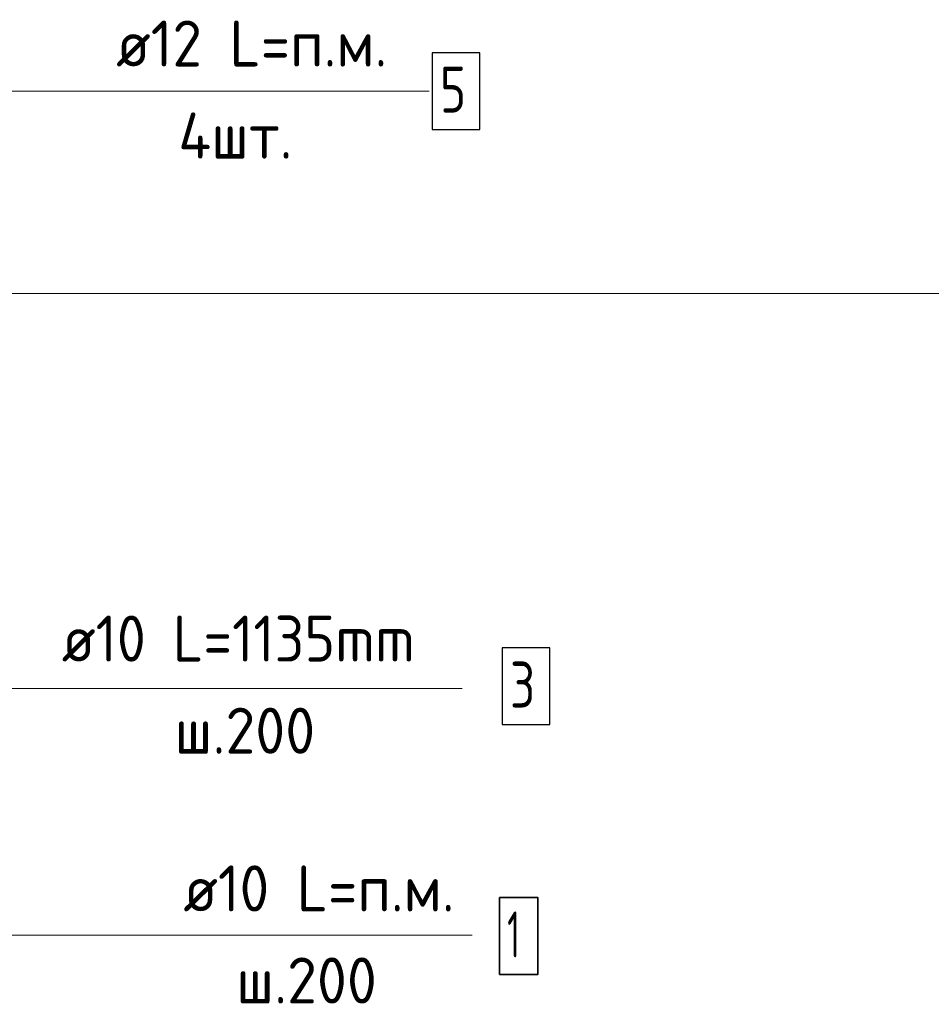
# Model space of a CAD drawing. Header units: metres. Extents: x -38 to 97, y -15 to 21.
# Tile 98 of 111: x 74.781 to 75.375, y 8.008 to 8.65. Entities that reach past the tile are written whole.
import ezdxf

# ---------------------------------------------------------------- set-up
doc = ezdxf.new("R2010")
doc.units = ezdxf.units.M
for name, color, linetype, lineweight in [('XR$4$Арм. стержнями нижней зоны', 180, 'Continuous', 35), ('XR$4$Арм.стержн. Арматура края', 96, 'Continuous', 35), ('XR$4$Арм.стержн. Доп. арматура', 180, 'Continuous', 35), ('XR$6$Арм. стержнями нижней зоны', 180, 'Continuous', 35), ('XR$6$Арм.стержн. Арматура края', 96, 'Continuous', 35), ('XR$6$Арм.стержн. Доп. арматура', 180, 'Continuous', 35)]:
    doc.layers.add(name, color=color, linetype=linetype, lineweight=lineweight)
doc.styles.add('ISOCPEUR', font='txt')

msp = doc.modelspace()

# ---------------------------------------------------------------- linework, layer by layer
at = {"color": 7, "linetype": 'Continuous', "lineweight": 13, "transparency": 33554687}
for p, q in [((74.03738, 8.60357), (75.04771, 8.60357)), ((74.03738, 8.60357), (75.04771, 8.60357)), ((86.41979, 8.47171), (67.91979, 8.47171)), ((86.41979, 8.47171), (67.91979, 8.47171)), ((74.51738, 8.05338), (75.07571, 8.05338)), ((74.51738, 8.05338), (75.07571, 8.05338))]:
    msp.add_line(p, q, dxfattribs=at)
msp.add_lwpolyline([(75.06925, 8.21433), (74.66032, 8.21433), (74.48838, 8.21433)], dxfattribs=at)
msp.add_lwpolyline([(75.06925, 8.21433), (74.66032, 8.21433), (74.48838, 8.21433)], dxfattribs=at)
at = {"layer": 'XR$4$Арм. стержнями нижней зоны', "color": 7, "linetype": 'Continuous', "lineweight": 35, "transparency": 33554687}
msp.add_lwpolyline([(75.09349, 8.02795), (75.11849, 8.02795), (75.11849, 8.07795), (75.09349, 8.07795), (75.09349, 8.02795)], dxfattribs=at)
at = {"layer": 'XR$4$Арм.стержн. Арматура края', "color": 7, "linetype": 'Continuous', "lineweight": 25, "transparency": 33554687}
msp.add_lwpolyline([(75.0953, 8.19075), (75.1263, 8.19075), (75.1263, 8.24075), (75.0953, 8.24075), (75.0953, 8.19075)], dxfattribs=at)
at = {"layer": 'XR$4$Арм.стержн. Доп. арматура', "color": 7, "linetype": 'Continuous', "lineweight": 25, "transparency": 33554687}
msp.add_lwpolyline([(75.04971, 8.57857), (75.08071, 8.57857), (75.08071, 8.62857), (75.04971, 8.62857), (75.04971, 8.57857)], dxfattribs=at)
at = {"layer": 'XR$6$Арм. стержнями нижней зоны', "color": 7, "linetype": 'Continuous', "lineweight": 35, "transparency": 33554687}
msp.add_lwpolyline([(75.09349, 8.02795), (75.11849, 8.02795), (75.11849, 8.07795), (75.09349, 8.07795), (75.09349, 8.02795)], dxfattribs=at)
at = {"layer": 'XR$6$Арм.стержн. Арматура края', "color": 7, "linetype": 'Continuous', "lineweight": 25, "transparency": 33554687}
msp.add_lwpolyline([(75.0953, 8.19075), (75.1263, 8.19075), (75.1263, 8.24075), (75.0953, 8.24075), (75.0953, 8.19075)], dxfattribs=at)
at = {"layer": 'XR$6$Арм.стержн. Доп. арматура', "color": 7, "linetype": 'Continuous', "lineweight": 25, "transparency": 33554687}
msp.add_lwpolyline([(75.04971, 8.57857), (75.08071, 8.57857), (75.08071, 8.62857), (75.04971, 8.62857), (75.04971, 8.57857)], dxfattribs=at)

# ---------------------------------------------------------------- texts
at = {"layer": 'XR$4$Арм. стержнями нижней зоны', "color": 7, "linetype": 'Continuous', "lineweight": 25, "transparency": 33554687, "char_height": 0.03, "attachment_point": 7, "style": 'ISOCPEUR'}
for s, insert, width in [('\\W0.94;ø10 L=п.м.', (74.88749, 8.06895), 0.1999832), ('\\W0.56;1', (75.09849, 8.03895), 0.0233333), ('\\W0.95;ш.200 ', (74.92199, 8.00895), 0.1311997)]:
    msp.add_mtext(s, dxfattribs=dict(at, insert=insert, width=width))
at = {"layer": 'XR$4$Арм.стержн. Арматура края', "color": 7, "linetype": 'Continuous', "lineweight": 25, "transparency": 33554687, "char_height": 0.03, "attachment_point": 7, "style": 'ISOCPEUR'}
for s, insert, width in [('\\W0.92;ø10 L=1135mm ', (74.8083, 8.23175), 0.2806692), ('\\W0.78;3', (75.1003, 8.20175), 0.0326407), ('\\W0.95;ш.200 ', (74.8818, 8.17175), 0.1311995)]:
    msp.add_mtext(s, dxfattribs=dict(at, insert=insert, width=width))
at = {"layer": 'XR$4$Арм.стержн. Доп. арматура', "color": 7, "linetype": 'Continuous', "lineweight": 25, "transparency": 33554687, "char_height": 0.03, "attachment_point": 7, "style": 'ISOCPEUR'}
for s, insert, width in [('\\W0.94;ø12 L=п.м.', (74.84371, 8.61957), 0.1999832), ('\\W0.78;5', (75.05471, 8.58957), 0.0326407), ('\\W0.95;4шт. ', (74.88421, 8.55957), 0.1191577)]:
    msp.add_mtext(s, dxfattribs=dict(at, insert=insert, width=width))
at = {"layer": 'XR$6$Арм. стержнями нижней зоны', "color": 7, "linetype": 'Continuous', "lineweight": 25, "transparency": 33554687, "char_height": 0.03, "attachment_point": 7, "style": 'ISOCPEUR'}
for s, insert, width in [('\\W0.94;ø10 L=п.м.', (74.88749, 8.06895), 0.1999832), ('\\W0.56;1', (75.09849, 8.03895), 0.0233333), ('\\W0.95;ш.200 ', (74.92199, 8.00895), 0.1311997)]:
    msp.add_mtext(s, dxfattribs=dict(at, insert=insert, width=width))
at = {"layer": 'XR$6$Арм.стержн. Арматура края', "color": 7, "linetype": 'Continuous', "lineweight": 25, "transparency": 33554687, "char_height": 0.03, "attachment_point": 7, "style": 'ISOCPEUR'}
for s, insert, width in [('\\W0.92;ø10 L=1135mm ', (74.8083, 8.23175), 0.2806692), ('\\W0.78;3', (75.1003, 8.20175), 0.0326407), ('\\W0.95;ш.200 ', (74.8818, 8.17175), 0.1311995)]:
    msp.add_mtext(s, dxfattribs=dict(at, insert=insert, width=width))
at = {"layer": 'XR$6$Арм.стержн. Доп. арматура', "color": 7, "linetype": 'Continuous', "lineweight": 25, "transparency": 33554687, "char_height": 0.03, "attachment_point": 7, "style": 'ISOCPEUR'}
for s, insert, width in [('\\W0.94;ø12 L=п.м.', (74.84371, 8.61957), 0.1999832), ('\\W0.78;5', (75.05471, 8.58957), 0.0326407), ('\\W0.95;4шт. ', (74.88421, 8.55957), 0.1191577)]:
    msp.add_mtext(s, dxfattribs=dict(at, insert=insert, width=width))

doc.saveas('drawing.dxf')
